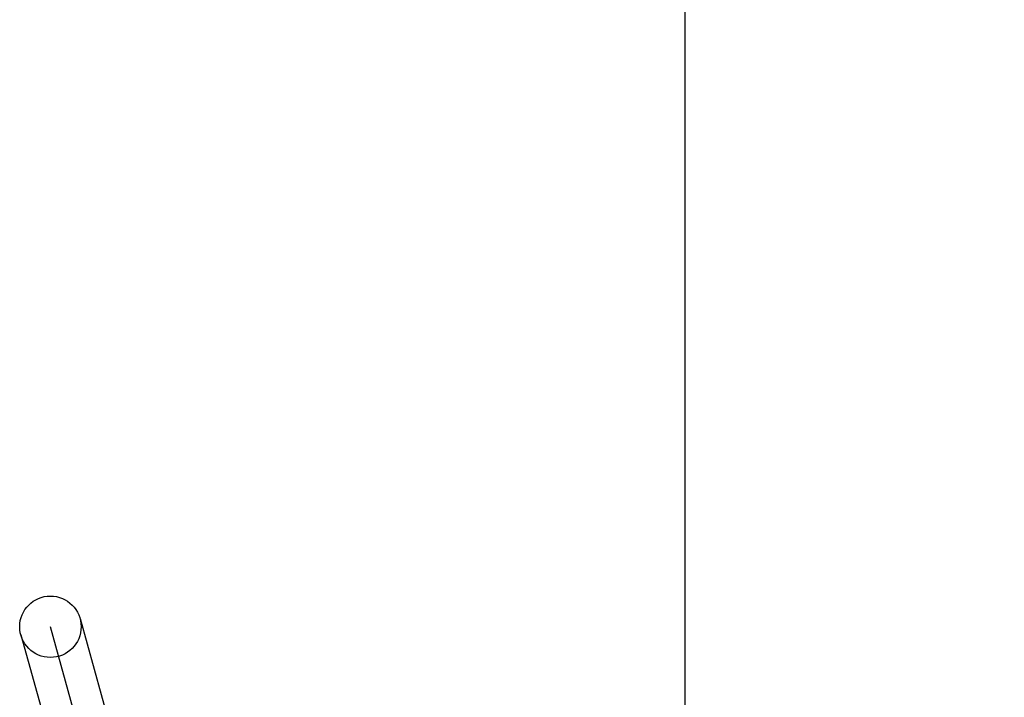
# Model space of a CAD drawing. Header units: inches. Extents: x 0 to 227, y 0 to 147.
# Tile 52 of 69: x 79.038 to 79.358, y 76.508 to 76.728. Entities that reach past the tile are written whole.
import ezdxf

# ---------------------------------------------------------------- set-up
doc = ezdxf.new("R2010")
doc.units = ezdxf.units.IN
doc.header["$LTSCALE"] = 12.505625
doc.header["$MEASUREMENT"] = 0
doc.linetypes.add('HIDDEN', pattern=[0.2, 0.1, -0.1])
doc.layers.add('DEFAULT_2', color=8, linetype='HIDDEN')
doc.layers.add('RIGHTHAND_DOOR_ASSEMBLY', color=7, linetype='CONTINUOUS')

msp = doc.modelspace()

# ---------------------------------------------------------------- linework, layer by layer
at = {"layer": 'DEFAULT_2', "color": 8, "linetype": 'HIDDEN'}
for p, q in [((79.28326, 72.03445), (79.28326, 77.53496)), ((79.05745, 76.53334), (79.10834, 76.35029)), ((79.09871, 76.34761), (79.04781, 76.53065)), ((79.03818, 76.52798), (79.08907, 76.34493))]:
    msp.add_line(p, q, dxfattribs=at)
msp.add_circle((79.04781, 76.53066), 0.01, dxfattribs=at)
at = {"layer": 'RIGHTHAND_DOOR_ASSEMBLY', "color": 8, "linetype": 'HIDDEN'}
msp.add_line((79.35826, 83.40663), (79.35826, 66.59663), dxfattribs=at)
at = {"layer": 'RIGHTHAND_DOOR_ASSEMBLY', "color": 3, "linetype": 'Continuous'}
msp.add_line((79.25426, 83.25163), (79.25426, 66.75163), dxfattribs=at)

doc.saveas('drawing.dxf')
